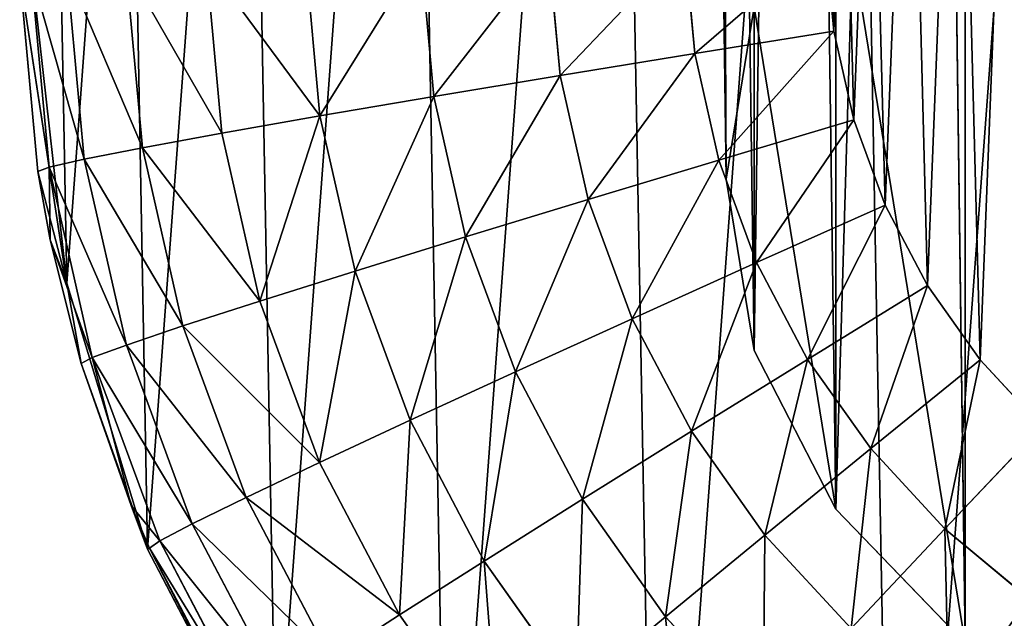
# Model space of a CAD drawing. Extents: x 0 to 230, y 0 to 588.
# Tile 10 of 256: x 102.04 to 110.54, y 109.88 to 115.05. Entities that reach past the tile are written whole.
import ezdxf

# ---------------------------------------------------------------- set-up
doc = ezdxf.new("R2010")
doc.units = 0
doc.header["$LTSCALE"] = 25.4
doc.layers.get('0').update_dxf_attribs({"color": 13, "linetype": 'CONTINUOUS'})

# ---------------------------------------------------------------- blocks, each defined once
blk = doc.blocks.new('VIPER-I-6512-6513_STL_3')
at = {"color": 250}
for p, q in [((-19.8969, 149.193, 504.5134), (-19.536, 122.4683, 462.2563)), ((-19.8969, 149.193, 504.5134), (-19.536, 122.4683, 462.2563)), ((-19.6559, 147.7117, 505.4522), (-19.295, 120.9871, 463.1951)), ((-19.6559, 147.7117, 505.4522), (-19.295, 120.9871, 463.1951)), ((-18.9508, 146.3422, 506.3243), (-18.5899, 119.6176, 464.0672)), ((-18.9508, 146.3422, 506.3243), (-18.5899, 119.6176, 464.0672)), ((-17.8338, 145.1859, 507.0652), (-17.4729, 118.4613, 464.808)), ((-17.8338, 145.1859, 507.0652), (-17.4729, 118.4613, 464.808)), ((-18.6795, 124.5259, 460.1681), (-18.6077, 123.7445, 460.1813)), ((-18.6795, 124.5259, 460.1681), (-18.6077, 123.7445, 460.1813)), ((-22.0587, 123.1814, 459.2312), (-22.1724, 124.4187, 459.2103)), ((-22.0587, 123.1814, 459.2312), (-22.1724, 124.4187, 459.2103)), ((-20.9697, 123.3629, 459.7507), (-21.0701, 124.4561, 459.7322)), ((-20.9697, 123.3629, 459.7507), (-21.0701, 124.4561, 459.7322)), ((-19.8076, 123.5525, 460.0706), (-19.8939, 124.4922, 460.0548)), ((-19.8076, 123.5525, 460.0706), (-19.8939, 124.4922, 460.0548)), ((-23.8884, 122.8644, 457.6621), (-24.0244, 124.3443, 457.6371)), ((-23.8884, 122.8644, 457.6621), (-24.0244, 124.3443, 457.6371)), ((-23.0416, 123.0136, 458.5279), (-23.1672, 124.381, 458.5048)), ((-23.0416, 123.0136, 458.5279), (-23.1672, 124.381, 458.5048)), ((-25.3806, 122.5712, 454.3732), (-25.5348, 124.2504, 454.3448)), ((-25.3806, 122.5712, 454.3732), (-25.5348, 124.2504, 454.3448)), ((-25.0759, 122.6398, 455.5527), (-25.2264, 124.278, 455.5251)), ((-25.0759, 122.6398, 455.5527), (-25.2264, 124.278, 455.5251)), ((-24.5735, 122.7386, 456.6603), (-24.7178, 124.3096, 456.6337)), ((-24.5735, 122.7386, 456.6603), (-24.7178, 124.3096, 456.6337)), ((-25.4781, 122.5347, 453.1575), (-25.6336, 124.2278, 453.1288)), ((-25.6336, 124.2278, 453.1288), (-25.2281, 121.5684, 430.1713)), ((-25.6336, 124.2278, 453.1288), (-25.2281, 121.5684, 430.1713)), ((-25.4781, 122.5347, 453.1575), (-25.6336, 124.2278, 453.1288)), ((-25.4935, 123.9523, 430.1307), (-25.2281, 121.5684, 430.1713)), ((-25.4935, 123.9523, 430.1307), (-25.2281, 121.5684, 430.1713)), ((-19.2948, 123.9514, 461.3204), (-19.536, 122.4683, 462.2563)), ((-19.2948, 123.9514, 461.3204), (-19.536, 122.4683, 462.2563)), ((-18.6077, 123.7445, 460.1813), (-19.8076, 123.5525, 460.0706)), ((-18.6077, 123.7445, 460.1813), (-19.8076, 123.5525, 460.0706)), ((-18.6077, 123.7445, 460.1813), (-18.4345, 122.9791, 460.1949)), ((-18.6077, 123.7445, 460.1813), (-18.4345, 122.9791, 460.1949)), ((-19.8076, 123.5525, 460.0706), (-20.9697, 123.3629, 459.7507)), ((-19.8076, 123.5525, 460.0706), (-20.9697, 123.3629, 459.7507)), ((-19.5993, 122.6321, 460.087), (-19.8076, 123.5525, 460.0706)), ((-19.5993, 122.6321, 460.087), (-19.8076, 123.5525, 460.0706)), ((-20.9697, 123.3629, 459.7507), (-22.0587, 123.1814, 459.2312)), ((-20.9697, 123.3629, 459.7507), (-22.0587, 123.1814, 459.2312)), ((-20.7274, 122.2921, 459.7697), (-20.9697, 123.3629, 459.7507)), ((-20.7274, 122.2921, 459.7697), (-20.9697, 123.3629, 459.7507)), ((-22.0587, 123.1814, 459.2312), (-23.0416, 123.0136, 458.5279)), ((-22.0587, 123.1814, 459.2312), (-23.0416, 123.0136, 458.5279)), ((-21.7845, 121.9696, 459.2527), (-22.0587, 123.1814, 459.2312)), ((-21.7845, 121.9696, 459.2527), (-22.0587, 123.1814, 459.2312)), ((-23.0416, 123.0136, 458.5279), (-23.8884, 122.8644, 457.6621)), ((-23.0416, 123.0136, 458.5279), (-23.8884, 122.8644, 457.6621)), ((-22.7385, 121.6742, 458.5516), (-23.0416, 123.0136, 458.5279)), ((-22.7385, 121.6742, 458.5516), (-23.0416, 123.0136, 458.5279)), ((-18.4345, 122.9791, 460.1949), (-19.5993, 122.6321, 460.087)), ((-18.4345, 122.9791, 460.1949), (-19.5993, 122.6321, 460.087)), ((-18.4345, 122.9791, 460.1949), (-18.1629, 122.2429, 460.2086)), ((-18.4345, 122.9791, 460.1949), (-18.1629, 122.2429, 460.2086)), ((-23.8884, 122.8644, 457.6621), (-24.5735, 122.7386, 456.6603)), ((-23.8884, 122.8644, 457.6621), (-24.5735, 122.7386, 456.6603)), ((-23.5604, 121.4151, 457.6878), (-23.8884, 122.8644, 457.6621)), ((-23.5604, 121.4151, 457.6878), (-23.8884, 122.8644, 457.6621)), ((-24.5735, 122.7386, 456.6603), (-25.0759, 122.6398, 455.5527)), ((-24.5735, 122.7386, 456.6603), (-25.0759, 122.6398, 455.5527)), ((-24.2253, 121.1999, 456.6876), (-24.5735, 122.7386, 456.6603)), ((-24.2253, 121.1999, 456.6876), (-24.5735, 122.7386, 456.6603)), ((-25.0759, 122.6398, 455.5527), (-25.3806, 122.5712, 454.3732)), ((-25.0759, 122.6398, 455.5527), (-25.3806, 122.5712, 454.3732)), ((-24.7129, 121.0354, 455.5812), (-25.0759, 122.6398, 455.5527)), ((-24.7129, 121.0354, 455.5812), (-25.0759, 122.6398, 455.5527)), ((-25.4781, 122.5347, 453.1575), (-25.3806, 122.5712, 454.3732)), ((-25.4781, 122.5347, 453.1575), (-25.3806, 122.5712, 454.3732)), ((-25.3705, 121.944, 453.1678), (-25.3806, 122.5712, 454.3732)), ((-25.3705, 121.944, 453.1678), (-25.3806, 122.5712, 454.3732)), ((-25.0084, 120.9264, 454.4023), (-25.3806, 122.5712, 454.3732)), ((-25.0084, 120.9264, 454.4023), (-25.3806, 122.5712, 454.3732)), ((-19.5993, 122.6321, 460.087), (-20.7274, 122.2921, 459.7697)), ((-19.5993, 122.6321, 460.087), (-20.7274, 122.2921, 459.7697)), ((-19.2726, 121.7467, 460.1035), (-19.5993, 122.6321, 460.087)), ((-19.2726, 121.7467, 460.1035), (-19.5993, 122.6321, 460.087)), ((-25.3705, 121.944, 453.1678), (-25.4781, 122.5347, 453.1575)), ((-25.4781, 122.5347, 453.1575), (-25.2281, 121.5684, 430.1713)), ((-25.4781, 122.5347, 453.1575), (-25.2281, 121.5684, 430.1713)), ((-25.3705, 121.944, 453.1678), (-25.4781, 122.5347, 453.1575)), ((-19.536, 122.4683, 462.2563), (-19.295, 120.9871, 463.1951)), ((-19.536, 122.4683, 462.2563), (-19.295, 120.9871, 463.1951)), ((-20.7274, 122.2921, 459.7697), (-21.7845, 121.9696, 459.2527)), ((-20.7274, 122.2921, 459.7697), (-21.7845, 121.9696, 459.2527)), ((-20.3474, 121.2621, 459.7888), (-20.7274, 122.2921, 459.7697)), ((-20.3474, 121.2621, 459.7888), (-20.7274, 122.2921, 459.7697)), ((-18.1629, 122.2429, 460.2086), (-19.2726, 121.7467, 460.1035)), ((-18.1629, 122.2429, 460.2086), (-19.2726, 121.7467, 460.1035)), ((-18.1629, 122.2429, 460.2086), (-17.7975, 121.5484, 460.2222)), ((-18.1629, 122.2429, 460.2086), (-17.7975, 121.5484, 460.2222)), ((-21.7845, 121.9696, 459.2527), (-22.7385, 121.6742, 458.5516)), ((-21.7845, 121.9696, 459.2527), (-22.7385, 121.6742, 458.5516)), ((-21.3544, 120.8039, 459.2744), (-21.7845, 121.9696, 459.2527)), ((-21.3544, 120.8039, 459.2744), (-21.7845, 121.9696, 459.2527)), ((-25.3705, 121.944, 453.1678), (-25.2281, 121.5684, 430.1713)), ((-25.1028, 120.8764, 453.1869), (-25.3705, 121.944, 453.1678)), ((-25.3705, 121.944, 453.1678), (-25.2281, 121.5684, 430.1713)), ((-25.3705, 121.944, 453.1678), (-25.0084, 120.9264, 454.4023)), ((-25.1028, 120.8764, 453.1869), (-25.3705, 121.944, 453.1678)), ((-25.3705, 121.944, 453.1678), (-25.0084, 120.9264, 454.4023)), ((-19.2726, 121.7467, 460.1035), (-20.3474, 121.2621, 459.7888)), ((-19.2726, 121.7467, 460.1035), (-20.3474, 121.2621, 459.7888)), ((-18.8332, 120.9116, 460.1198), (-19.2726, 121.7467, 460.1035)), ((-18.8332, 120.9116, 460.1198), (-19.2726, 121.7467, 460.1035)), ((-22.7385, 121.6742, 458.5516), (-23.5604, 121.4151, 457.6878)), ((-22.7385, 121.6742, 458.5516), (-23.5604, 121.4151, 457.6878)), ((-22.2632, 120.3859, 458.5756), (-22.7385, 121.6742, 458.5516)), ((-22.2632, 120.3859, 458.5756), (-22.7385, 121.6742, 458.5516)), ((-25.2281, 121.5684, 430.1713), (-25.1028, 120.8764, 453.1869)), ((-25.2281, 121.5684, 430.1713), (-25.1028, 120.8764, 453.1869)), ((-25.2281, 121.5684, 430.1713), (-24.5291, 119.2739, 430.2131)), ((-25.2281, 121.5684, 430.1713), (-24.5291, 119.2739, 430.2131)), ((-17.7975, 121.5484, 460.2222), (-18.8332, 120.9116, 460.1198)), ((-17.7975, 121.5484, 460.2222), (-18.8332, 120.9116, 460.1198)), ((-17.7975, 121.5484, 460.2222), (-17.3445, 120.9076, 460.2354)), ((-17.7975, 121.5484, 460.2222), (-17.3445, 120.9076, 460.2354)), ((-23.5604, 121.4151, 457.6878), (-24.2253, 121.1999, 456.6876)), ((-23.5604, 121.4151, 457.6878), (-24.2253, 121.1999, 456.6876)), ((-23.046, 120.0209, 457.7138), (-23.5604, 121.4151, 457.6878)), ((-23.046, 120.0209, 457.7138), (-23.5604, 121.4151, 457.6878)), ((-24.2253, 121.1999, 456.6876), (-24.7129, 121.0354, 455.5812)), ((-24.2253, 121.1999, 456.6876), (-24.7129, 121.0354, 455.5812)), ((-23.6792, 119.7199, 456.7151), (-24.2253, 121.1999, 456.6876)), ((-23.6792, 119.7199, 456.7151), (-24.2253, 121.1999, 456.6876)), ((-20.3474, 121.2621, 459.7888), (-21.3544, 120.8039, 459.2744)), ((-20.3474, 121.2621, 459.7888), (-21.3544, 120.8039, 459.2744)), ((-19.8362, 120.2906, 459.8079), (-20.3474, 121.2621, 459.7888)), ((-19.8362, 120.2906, 459.8079), (-20.3474, 121.2621, 459.7888)), ((-24.7129, 121.0354, 455.5812), (-25.0084, 120.9264, 454.4023)), ((-24.7129, 121.0354, 455.5812), (-25.0084, 120.9264, 454.4023)), ((-24.1435, 119.4921, 455.6099), (-24.7129, 121.0354, 455.5812)), ((-24.1435, 119.4921, 455.6099), (-24.7129, 121.0354, 455.5812)), ((-19.295, 120.9871, 463.1951), (-18.5899, 119.6176, 464.0672)), ((-19.295, 120.9871, 463.1951), (-18.5899, 119.6176, 464.0672)), ((-25.1028, 120.8764, 453.1869), (-25.0084, 120.9264, 454.4023)), ((-25.1028, 120.8764, 453.1869), (-25.0084, 120.9264, 454.4023)), ((-24.5291, 119.2739, 430.2131), (-25.1028, 120.8764, 453.1869)), ((-24.5291, 119.2739, 430.2131), (-25.1028, 120.8764, 453.1869)), ((-24.6715, 119.6494, 453.2096), (-25.1028, 120.8764, 453.1869)), ((-24.6715, 119.6494, 453.2096), (-25.1028, 120.8764, 453.1869)), ((-24.6715, 119.6494, 453.2096), (-25.0084, 120.9264, 454.4023)), ((-24.6715, 119.6494, 453.2096), (-25.0084, 120.9264, 454.4023)), ((-24.4247, 119.3444, 454.4318), (-25.0084, 120.9264, 454.4023)), ((-24.4247, 119.3444, 454.4318), (-25.0084, 120.9264, 454.4023)), ((-18.8332, 120.9116, 460.1198), (-19.8362, 120.2906, 459.8079)), ((-18.8332, 120.9116, 460.1198), (-19.8362, 120.2906, 459.8079)), ((-18.2885, 120.1409, 460.1358), (-18.8332, 120.9116, 460.1198)), ((-18.2885, 120.1409, 460.1358), (-18.8332, 120.9116, 460.1198)), ((-17.3445, 120.9076, 460.2354), (-18.2885, 120.1409, 460.1358)), ((-17.3445, 120.9076, 460.2354), (-18.2885, 120.1409, 460.1358)), ((-17.3445, 120.9076, 460.2354), (-16.8118, 120.3314, 460.2482)), ((-17.3445, 120.9076, 460.2354), (-16.8118, 120.3314, 460.2482)), ((-21.3544, 120.8039, 459.2744), (-22.2632, 120.3859, 458.5756)), ((-21.3544, 120.8039, 459.2744), (-22.2632, 120.3859, 458.5756)), ((-20.7759, 119.7044, 459.2959), (-21.3544, 120.8039, 459.2744)), ((-20.7759, 119.7044, 459.2959), (-21.3544, 120.8039, 459.2744)), ((-22.2632, 120.3859, 458.5756), (-23.046, 120.0209, 457.7138)), ((-22.2632, 120.3859, 458.5756), (-23.046, 120.0209, 457.7138)), ((-21.6237, 119.1707, 458.5994), (-22.2632, 120.3859, 458.5756)), ((-21.6237, 119.1707, 458.5994), (-22.2632, 120.3859, 458.5756)), ((-19.8362, 120.2906, 459.8079), (-20.7759, 119.7044, 459.2959)), ((-19.8362, 120.2906, 459.8079), (-20.7759, 119.7044, 459.2959)), ((-19.2025, 119.3941, 459.8264), (-19.8362, 120.2906, 459.8079)), ((-19.2025, 119.3941, 459.8264), (-19.8362, 120.2906, 459.8079)), ((-16.8118, 120.3314, 460.2482), (-17.6478, 119.448, 460.151)), ((-16.8118, 120.3314, 460.2482), (-17.6478, 119.448, 460.151)), ((-18.2885, 120.1409, 460.1358), (-19.2025, 119.3941, 459.8264)), ((-18.2885, 120.1409, 460.1358), (-19.2025, 119.3941, 459.8264)), ((-17.6478, 119.448, 460.151), (-18.2885, 120.1409, 460.1358)), ((-17.6478, 119.448, 460.151), (-18.2885, 120.1409, 460.1358)), ((-23.046, 120.0209, 457.7138), (-23.6792, 119.7199, 456.7151)), ((-23.046, 120.0209, 457.7138), (-23.6792, 119.7199, 456.7151)), ((-22.3541, 118.7058, 457.7395), (-23.046, 120.0209, 457.7138)), ((-22.3541, 118.7058, 457.7395), (-23.046, 120.0209, 457.7138)), ((-23.6792, 119.7199, 456.7151), (-24.1435, 119.4921, 455.6099)), ((-23.6792, 119.7199, 456.7151), (-24.1435, 119.4921, 455.6099)), ((-22.9446, 118.3238, 456.7424), (-23.6792, 119.7199, 456.7151)), ((-22.9446, 118.3238, 456.7424), (-23.6792, 119.7199, 456.7151)), ((-20.7759, 119.7044, 459.2959), (-21.6237, 119.1707, 458.5994)), ((-20.7759, 119.7044, 459.2959), (-21.6237, 119.1707, 458.5994)), ((-20.0587, 118.6898, 459.3169), (-20.7759, 119.7044, 459.2959)), ((-20.0587, 118.6898, 459.3169), (-20.7759, 119.7044, 459.2959)), ((-24.5291, 119.2739, 430.2131), (-24.6715, 119.6494, 453.2096)), ((-24.5291, 119.2739, 430.2131), (-24.6715, 119.6494, 453.2096)), ((-24.5143, 119.2813, 453.2166), (-24.6715, 119.6494, 453.2096)), ((-24.6715, 119.6494, 453.2096), (-24.4247, 119.3444, 454.4318)), ((-24.5143, 119.2813, 453.2166), (-24.6715, 119.6494, 453.2096)), ((-24.6715, 119.6494, 453.2096), (-24.4247, 119.3444, 454.4318)), ((-18.5899, 119.6176, 464.0672), (-17.4729, 118.4613, 464.808)), ((-18.5899, 119.6176, 464.0672), (-17.4729, 118.4613, 464.808)), ((-24.1435, 119.4921, 455.6099), (-24.4247, 119.3444, 454.4318)), ((-24.1435, 119.4921, 455.6099), (-24.4247, 119.3444, 454.4318)), ((-23.3774, 118.0363, 455.6384), (-24.1435, 119.4921, 455.6099)), ((-23.3774, 118.0363, 455.6384), (-24.1435, 119.4921, 455.6099)), ((-17.6478, 119.448, 460.151), (-18.4572, 118.588, 459.8442)), ((-17.6478, 119.448, 460.151), (-18.4572, 118.588, 459.8442)), ((-16.9222, 118.8446, 460.1654), (-17.6478, 119.448, 460.151)), ((-16.9222, 118.8446, 460.1654), (-17.6478, 119.448, 460.151)), ((-24.5143, 119.2813, 453.2166), (-24.4247, 119.3444, 454.4318)), ((-24.5143, 119.2813, 453.2166), (-24.4247, 119.3444, 454.4318)), ((-23.6394, 117.8521, 454.461), (-24.4247, 119.3444, 454.4318)), ((-23.6394, 117.8521, 454.461), (-24.4247, 119.3444, 454.4318)), ((-19.2025, 119.3941, 459.8264), (-20.0587, 118.6898, 459.3169)), ((-19.2025, 119.3941, 459.8264), (-20.0587, 118.6898, 459.3169)), ((-18.4572, 118.588, 459.8442), (-19.2025, 119.3941, 459.8264)), ((-18.4572, 118.588, 459.8442), (-19.2025, 119.3941, 459.8264)), ((-24.5143, 119.2813, 453.2166), (-24.5291, 119.2739, 430.2131)), ((-24.5143, 119.2813, 453.2166), (-24.5291, 119.2739, 430.2131)), ((-24.5291, 119.2739, 430.2131), (-23.4204, 117.1469, 430.2547)), ((-24.5291, 119.2739, 430.2131), (-23.4204, 117.1469, 430.2547)), ((-23.7226, 117.7766, 453.246), (-24.5143, 119.2813, 453.2166)), ((-24.5143, 119.2813, 453.2166), (-23.4204, 117.1469, 430.2547)), ((-24.5143, 119.2813, 453.2166), (-23.4204, 117.1469, 430.2547)), ((-23.7226, 117.7766, 453.246), (-24.5143, 119.2813, 453.2166)), ((-21.6237, 119.1707, 458.5994), (-22.3541, 118.7058, 457.7395)), ((-21.6237, 119.1707, 458.5994), (-22.3541, 118.7058, 457.7395)), ((-20.8311, 118.0493, 458.6226), (-21.6237, 119.1707, 458.5994)), ((-20.8311, 118.0493, 458.6226), (-21.6237, 119.1707, 458.5994)), ((-22.3541, 118.7058, 457.7395), (-22.9446, 118.3238, 456.7424)), ((-22.3541, 118.7058, 457.7395), (-22.9446, 118.3238, 456.7424)), ((-21.4963, 117.4923, 457.7646), (-22.3541, 118.7058, 457.7395)), ((-21.4963, 117.4923, 457.7646), (-22.3541, 118.7058, 457.7395)), ((-20.0587, 118.6898, 459.3169), (-20.8311, 118.0493, 458.6226)), ((-20.0587, 118.6898, 459.3169), (-20.8311, 118.0493, 458.6226)), ((-19.2152, 117.7774, 459.337), (-20.0587, 118.6898, 459.3169)), ((-19.2152, 117.7774, 459.337), (-20.0587, 118.6898, 459.3169))]:
    blk.add_line(p, q, dxfattribs=at)
at = {"color": 7}
mesh = blk.add_polyface(dxfattribs=at)
corners = [(-19.8969, 149.193, 504.5134), (-19.2948, 123.9514, 461.3204), (-19.536, 122.4683, 462.2563), (-19.6558, 150.676, 503.5775)]
mesh.append_faces([[corners[k] for k in face] for face in [(0, 1, 2), (1, 0, 3)]], dxfattribs={"vtx0": -1, "color": 7})
mesh = blk.add_polyface(dxfattribs=at)
corners = [(-19.6559, 147.7117, 505.4522), (-19.536, 122.4683, 462.2563), (-19.295, 120.9871, 463.1951), (-19.8969, 149.193, 504.5134)]
mesh.append_faces([[corners[k] for k in face] for face in [(0, 1, 2), (1, 0, 3)]], dxfattribs={"vtx0": -1, "color": 7})
mesh = blk.add_polyface(dxfattribs=at)
corners = [(-18.9508, 146.3422, 506.3243), (-19.295, 120.9871, 463.1951), (-18.5899, 119.6176, 464.0672), (-19.6559, 147.7117, 505.4522)]
mesh.append_faces([[corners[k] for k in face] for face in [(0, 1, 2), (1, 0, 3)]], dxfattribs={"vtx0": -1, "color": 7})
mesh = blk.add_polyface(dxfattribs=at)
corners = [(-17.8338, 145.1859, 507.0652), (-18.5899, 119.6176, 464.0672), (-17.4729, 118.4613, 464.808), (-18.9508, 146.3422, 506.3243)]
mesh.append_faces([[corners[k] for k in face] for face in [(0, 1, 2), (1, 0, 3)]], dxfattribs={"vtx0": -1, "color": 7})
mesh = blk.add_polyface(dxfattribs=at)
corners = [(-16.0268, 117.6041, 465.3625), (-17.8338, 145.1859, 507.0652), (-17.4729, 118.4613, 464.808), (-16.3877, 144.3287, 507.6197)]
mesh.append_faces([[corners[k] for k in face] for face in [(0, 1, 2), (1, 0, 3)]], dxfattribs={"vtx0": -1, "color": 7})
mesh = blk.add_polyface(dxfattribs=at)
corners = [(-25.3163, 126.3445, 430.0927), (-25.2281, 121.5684, 430.1713), (-25.4935, 123.9523, 430.1307), (-24.7025, 128.6633, 430.0587), (-24.5291, 119.2739, 430.2131), (-23.673, 130.83, 430.0297), (-23.4204, 117.1469, 430.2547), (-22.2629, 132.7707, 430.0067), (-21.9396, 115.2599, 430.2946), (-20.5202, 134.4193, 429.9906), (-20.1372, 113.6772, 430.3317), (-18.5043, 135.7196, 429.9818), (-18.0746, 112.4525, 430.3644), (-16.2837, 136.6275, 429.9807), (-15.8221, 111.6277, 430.3918), (-13.9342, 137.1119, 429.9874), (-13.4563, 111.2308, 430.413), (-11.5357, 137.1565, 430.0015), (-11.0577, 111.2753, 430.4271), (-9.1698, 136.7596, 430.0226), (-8.7082, 111.7597, 430.4337), (-6.9173, 135.9347, 430.05), (-6.4876, 112.6676, 430.4326), (-4.8547, 134.7101, 430.0828), (-4.4717, 113.968, 430.4239), (-3.0524, 133.1273, 430.1198), (-2.729, 115.6165, 430.4077), (-1.5716, 131.2403, 430.1598), (-1.3189, 117.5572, 430.3848), (-0.4628, 129.1133, 430.2014), (-0.2894, 119.7239, 430.3558), (0.2362, 126.8188, 430.2432), (0.3244, 122.0428, 430.3217), (0.5016, 124.4349, 430.2838)]
mesh.append_faces([[corners[k] for k in face] for face in [(0, 1, 2), (32, 31, 33)]], dxfattribs={"vtx0": -1, "color": 7})
mesh.append_faces([[corners[k] for k in face] for face in [(1, 3, 4), (4, 5, 6), (6, 7, 8), (8, 9, 10), (10, 11, 12), (12, 13, 14), (14, 15, 16), (16, 17, 18), (18, 19, 20), (20, 21, 22), (22, 23, 24), (24, 25, 26), (26, 27, 28), (28, 29, 30), (30, 31, 32)]], dxfattribs={"vtx0": -1, "vtx1": -1, "color": 7})
mesh.append_faces([[corners[k] for k in face] for face in [(1, 0, 3), (4, 3, 5), (6, 5, 7), (8, 7, 9), (10, 9, 11), (12, 11, 13), (14, 13, 15), (16, 15, 17), (18, 17, 19), (20, 19, 21), (22, 21, 23), (24, 23, 25), (26, 25, 27), (28, 27, 29), (30, 29, 31)]], dxfattribs={"vtx0": -1, "vtx2": -1, "color": 7})
mesh = blk.add_polyface(dxfattribs=at)
corners = [(-18.6077, 123.7445, 460.1813), (-18.6487, 125.31, 460.1555), (-18.6795, 124.5259, 460.1681), (-18.5157, 126.0834, 460.1437), (-18.4345, 122.9791, 460.1949), (-18.283, 126.8329, 460.1329), (-18.1629, 122.2429, 460.2086), (-17.9544, 127.5456, 460.1233), (-17.7975, 121.5484, 460.2222), (-17.5356, 128.2093, 460.115), (-17.3445, 120.9076, 460.2354), (-17.0337, 128.8126, 460.1083), (-16.8118, 120.3314, 460.2482), (-16.4574, 129.3454, 460.1031), (-16.2084, 119.8297, 460.2601), (-15.8165, 129.7983, 460.0997), (-15.5446, 119.411, 460.271), (-15.1219, 130.1638, 460.0981), (-14.8319, 119.0825, 460.2808), (-14.3856, 130.4354, 460.0982), (-14.0824, 118.8499, 460.2892), (-13.6201, 130.6087, 460.1001), (-13.3089, 118.717, 460.2962), (-12.8386, 130.6806, 460.1038), (-12.5247, 118.6863, 460.3016), (-12.0544, 130.6498, 460.1091), (-11.7432, 118.7582, 460.3052), (-11.2809, 130.517, 460.1161), (-10.9777, 118.9314, 460.3071), (-10.5314, 130.2843, 460.1245), (-10.2414, 119.2031, 460.3073), (-9.8187, 129.9559, 460.1343), (-9.5468, 119.5685, 460.3056), (-9.1549, 129.5372, 460.1452), (-8.9059, 120.0215, 460.3022), (-8.5515, 129.0354, 460.1572), (-8.3296, 120.5542, 460.297), (-8.0188, 128.4592, 460.1699), (-7.8277, 121.1576, 460.2903), (-7.5659, 127.8184, 460.1831), (-7.4089, 121.8213, 460.282), (-7.2004, 127.124, 460.1967), (-7.0803, 122.534, 460.2724), (-6.9288, 126.3878, 460.2104), (-6.8476, 123.2834, 460.2616), (-6.7556, 125.6224, 460.224), (-6.7146, 124.0568, 460.2498), (-6.6838, 124.841, 460.2372)]
mesh.append_faces([[corners[k] for k in face] for face in [(0, 1, 2), (45, 46, 47)]], dxfattribs={"vtx0": -1, "color": 7})
mesh.append_faces([[corners[k] for k in face] for face in [(1, 0, 3), (3, 4, 5), (5, 6, 7), (7, 8, 9), (9, 10, 11), (11, 12, 13), (13, 14, 15), (15, 16, 17), (17, 18, 19), (19, 20, 21), (21, 22, 23), (23, 24, 25), (25, 26, 27), (27, 28, 29), (29, 30, 31), (31, 32, 33), (33, 34, 35), (35, 36, 37), (37, 38, 39), (39, 40, 41), (41, 42, 43), (43, 44, 45)]], dxfattribs={"vtx0": -1, "vtx1": -1, "color": 7})
mesh.append_faces([[corners[k] for k in face] for face in [(3, 0, 4), (5, 4, 6), (7, 6, 8), (9, 8, 10), (11, 10, 12), (13, 12, 14), (15, 14, 16), (17, 16, 18), (19, 18, 20), (21, 20, 22), (23, 22, 24), (25, 24, 26), (27, 26, 28), (29, 28, 30), (31, 30, 32), (33, 32, 34), (35, 34, 36), (37, 36, 38), (39, 38, 40), (41, 40, 42), (43, 42, 44), (45, 44, 46)]], dxfattribs={"vtx0": -1, "vtx2": -1, "color": 7})
mesh = blk.add_polyface(dxfattribs=at)
corners = [(-16.1358, 127.3099, 459.2234), (-16.1362, 120.791, 463.3461), (-17.4724, 126.4911, 459.7298), (-19.2948, 123.9514, 461.3204), (-19.295, 120.9871, 463.1951), (-19.536, 122.4683, 462.2563), (-18.5899, 119.6176, 464.0672), (-18.5895, 125.3263, 460.4568), (-17.4729, 118.4613, 464.808), (-16.0268, 117.6041, 465.3625), (-15.2806, 120.0932, 463.7947), (-14.3589, 117.1094, 465.6896), (-14.2139, 119.6484, 464.0851), (-12.5929, 117.0141, 465.765), (-13.0363, 119.4985, 464.19), (-11.8588, 119.6574, 464.0995), (-10.8598, 117.3251, 465.5831), (-10.792, 120.1103, 463.8222), (-9.2881, 118.0193, 465.1574), (-9.9363, 120.8146, 463.3841), (-9.9359, 127.3335, 459.2614), (-9.2875, 126.9955, 459.4807), (-7.9944, 119.0454, 464.5196), (-7.9939, 125.9793, 460.1344), (-7.0746, 120.3272, 463.7168), (-7.0743, 124.7045, 460.9485), (-6.5969, 121.7697, 462.8086), (-6.5968, 123.2657, 461.8625)]
mesh.append_faces([[corners[k] for k in face] for face in [(3, 4, 5), (26, 25, 27)]], dxfattribs={"vtx0": -1, "color": 7})
mesh.append_faces([[corners[k] for k in face] for face in [(4, 3, 6), (6, 7, 8), (8, 2, 9), (9, 10, 11), (11, 12, 13), (13, 15, 16), (16, 17, 18), (18, 21, 22), (22, 23, 24), (24, 25, 26)]], dxfattribs={"vtx0": -1, "vtx1": -1, "color": 7})
mesh.append_faces([[corners[k] for k in face] for face in [(9, 2, 1)]], dxfattribs={"vtx0": -1, "vtx1": -1, "vtx2": -1, "color": 7})
mesh.append_faces([[corners[k] for k in face] for face in [(6, 3, 7), (8, 7, 2), (9, 1, 10), (11, 10, 12), (13, 12, 14), (13, 14, 15), (16, 15, 17), (18, 17, 19), (18, 19, 20), (18, 20, 21), (22, 21, 23), (24, 23, 25)]], dxfattribs={"vtx0": -1, "vtx2": -1, "color": 7})
mesh.append_faces([[corners[k] for k in face] for face in [(0, 1, 2)]], dxfattribs={"vtx1": -1, "color": 7})
mesh = blk.add_polyface(dxfattribs=at)
corners = [(-19.8076, 123.5525, 460.0706), (-18.6795, 124.5259, 460.1681), (-19.8939, 124.4922, 460.0548), (-18.6077, 123.7445, 460.1813)]
mesh.append_faces([[corners[k] for k in face] for face in [(0, 1, 2), (1, 0, 3)]], dxfattribs={"vtx0": -1, "color": 7})
mesh = blk.add_polyface(dxfattribs=at)
corners = [(-23.0416, 123.0136, 458.5279), (-22.1724, 124.4187, 459.2103), (-23.1672, 124.381, 458.5048), (-22.0587, 123.1814, 459.2312)]
mesh.append_faces([[corners[k] for k in face] for face in [(0, 1, 2), (1, 0, 3)]], dxfattribs={"vtx0": -1, "color": 7})
mesh = blk.add_polyface(dxfattribs=at)
corners = [(-22.0587, 123.1814, 459.2312), (-21.0701, 124.4561, 459.7322), (-22.1724, 124.4187, 459.2103), (-20.9697, 123.3629, 459.7507)]
mesh.append_faces([[corners[k] for k in face] for face in [(0, 1, 2), (1, 0, 3)]], dxfattribs={"vtx0": -1, "color": 7})
mesh = blk.add_polyface(dxfattribs=at)
corners = [(-20.9697, 123.3629, 459.7507), (-19.8939, 124.4922, 460.0548), (-21.0701, 124.4561, 459.7322), (-19.8076, 123.5525, 460.0706)]
mesh.append_faces([[corners[k] for k in face] for face in [(0, 1, 2), (1, 0, 3)]], dxfattribs={"vtx0": -1, "color": 7})
mesh = blk.add_polyface(dxfattribs=at)
corners = [(-23.8884, 122.8644, 457.6621), (-24.7178, 124.3096, 456.6337), (-24.5735, 122.7386, 456.6603), (-24.0244, 124.3443, 457.6371)]
mesh.append_faces([[corners[k] for k in face] for face in [(0, 1, 2), (1, 0, 3)]], dxfattribs={"vtx0": -1, "color": 7})
mesh = blk.add_polyface(dxfattribs=at)
corners = [(-23.0416, 123.0136, 458.5279), (-24.0244, 124.3443, 457.6371), (-23.8884, 122.8644, 457.6621), (-23.1672, 124.381, 458.5048)]
mesh.append_faces([[corners[k] for k in face] for face in [(0, 1, 2), (1, 0, 3)]], dxfattribs={"vtx0": -1, "color": 7})
mesh = blk.add_polyface(dxfattribs=at)
corners = [(-25.3806, 122.5712, 454.3732), (-25.6336, 124.2278, 453.1288), (-25.4781, 122.5347, 453.1575), (-25.5348, 124.2504, 454.3448)]
mesh.append_faces([[corners[k] for k in face] for face in [(0, 1, 2), (1, 0, 3)]], dxfattribs={"vtx0": -1, "color": 7})
mesh = blk.add_polyface(dxfattribs=at)
corners = [(-25.0759, 122.6398, 455.5527), (-25.5348, 124.2504, 454.3448), (-25.3806, 122.5712, 454.3732), (-25.2264, 124.278, 455.5251)]
mesh.append_faces([[corners[k] for k in face] for face in [(0, 1, 2), (1, 0, 3)]], dxfattribs={"vtx0": -1, "color": 7})
mesh = blk.add_polyface(dxfattribs=at)
corners = [(-24.5735, 122.7386, 456.6603), (-25.2264, 124.278, 455.5251), (-25.0759, 122.6398, 455.5527), (-24.7178, 124.3096, 456.6337)]
mesh.append_faces([[corners[k] for k in face] for face in [(0, 1, 2), (1, 0, 3)]], dxfattribs={"vtx0": -1, "color": 7})
mesh = blk.add_polyface(dxfattribs=at)
corners = [(-25.6336, 124.2278, 453.1288), (-25.2281, 121.5684, 430.1713), (-25.4781, 122.5347, 453.1575)]
mesh.append_faces([[corners[k] for k in face] for face in [(0, 1, 2)]], dxfattribs={"color": 7})
mesh = blk.add_polyface(dxfattribs=at)
corners = [(-25.6336, 124.2278, 453.1288), (-25.4935, 123.9523, 430.1307), (-25.2281, 121.5684, 430.1713)]
mesh.append_faces([[corners[k] for k in face] for face in [(0, 1, 2)]], dxfattribs={"color": 7})
mesh = blk.add_polyface(dxfattribs=at)
corners = [(-19.5993, 122.6321, 460.087), (-18.6077, 123.7445, 460.1813), (-19.8076, 123.5525, 460.0706), (-18.4345, 122.9791, 460.1949)]
mesh.append_faces([[corners[k] for k in face] for face in [(0, 1, 2), (1, 0, 3)]], dxfattribs={"vtx0": -1, "color": 7})
mesh = blk.add_polyface(dxfattribs=at)
corners = [(-20.7274, 122.2921, 459.7697), (-19.8076, 123.5525, 460.0706), (-20.9697, 123.3629, 459.7507), (-19.5993, 122.6321, 460.087)]
mesh.append_faces([[corners[k] for k in face] for face in [(0, 1, 2), (1, 0, 3)]], dxfattribs={"vtx0": -1, "color": 7})
mesh = blk.add_polyface(dxfattribs=at)
corners = [(-21.7845, 121.9696, 459.2527), (-20.9697, 123.3629, 459.7507), (-22.0587, 123.1814, 459.2312), (-20.7274, 122.2921, 459.7697)]
mesh.append_faces([[corners[k] for k in face] for face in [(0, 1, 2), (1, 0, 3)]], dxfattribs={"vtx0": -1, "color": 7})
mesh = blk.add_polyface(dxfattribs=at)
corners = [(-22.7385, 121.6742, 458.5516), (-22.0587, 123.1814, 459.2312), (-23.0416, 123.0136, 458.5279), (-21.7845, 121.9696, 459.2527)]
mesh.append_faces([[corners[k] for k in face] for face in [(0, 1, 2), (1, 0, 3)]], dxfattribs={"vtx0": -1, "color": 7})
mesh = blk.add_polyface(dxfattribs=at)
corners = [(-23.5604, 121.4151, 457.6878), (-23.0416, 123.0136, 458.5279), (-23.8884, 122.8644, 457.6621), (-22.7385, 121.6742, 458.5516)]
mesh.append_faces([[corners[k] for k in face] for face in [(0, 1, 2), (1, 0, 3)]], dxfattribs={"vtx0": -1, "color": 7})
mesh = blk.add_polyface(dxfattribs=at)
corners = [(-19.2726, 121.7467, 460.1035), (-18.4345, 122.9791, 460.1949), (-19.5993, 122.6321, 460.087), (-18.1629, 122.2429, 460.2086)]
mesh.append_faces([[corners[k] for k in face] for face in [(0, 1, 2), (1, 0, 3)]], dxfattribs={"vtx0": -1, "color": 7})
mesh = blk.add_polyface(dxfattribs=at)
corners = [(-23.5604, 121.4151, 457.6878), (-24.5735, 122.7386, 456.6603), (-24.2253, 121.1999, 456.6876), (-23.8884, 122.8644, 457.6621)]
mesh.append_faces([[corners[k] for k in face] for face in [(0, 1, 2), (1, 0, 3)]], dxfattribs={"vtx0": -1, "color": 7})
mesh = blk.add_polyface(dxfattribs=at)
corners = [(-24.2253, 121.1999, 456.6876), (-25.0759, 122.6398, 455.5527), (-24.7129, 121.0354, 455.5812), (-24.5735, 122.7386, 456.6603)]
mesh.append_faces([[corners[k] for k in face] for face in [(0, 1, 2), (1, 0, 3)]], dxfattribs={"vtx0": -1, "color": 7})
mesh = blk.add_polyface(dxfattribs=at)
corners = [(-24.7129, 121.0354, 455.5812), (-25.3806, 122.5712, 454.3732), (-25.0084, 120.9264, 454.4023), (-25.0759, 122.6398, 455.5527)]
mesh.append_faces([[corners[k] for k in face] for face in [(0, 1, 2), (1, 0, 3)]], dxfattribs={"vtx0": -1, "color": 7})
mesh = blk.add_polyface(dxfattribs=at)
corners = [(-25.3806, 122.5712, 454.3732), (-25.4781, 122.5347, 453.1575), (-25.3705, 121.944, 453.1678)]
mesh.append_faces([[corners[k] for k in face] for face in [(0, 1, 2)]], dxfattribs={"color": 7})
mesh = blk.add_polyface(dxfattribs=at)
corners = [(-25.3806, 122.5712, 454.3732), (-25.3705, 121.944, 453.1678), (-25.0084, 120.9264, 454.4023)]
mesh.append_faces([[corners[k] for k in face] for face in [(0, 1, 2)]], dxfattribs={"color": 7})
mesh = blk.add_polyface(dxfattribs=at)
corners = [(-20.3474, 121.2621, 459.7888), (-19.5993, 122.6321, 460.087), (-20.7274, 122.2921, 459.7697), (-19.2726, 121.7467, 460.1035)]
mesh.append_faces([[corners[k] for k in face] for face in [(0, 1, 2), (1, 0, 3)]], dxfattribs={"vtx0": -1, "color": 7})
mesh = blk.add_polyface(dxfattribs=at)
corners = [(-25.4781, 122.5347, 453.1575), (-25.2281, 121.5684, 430.1713), (-25.3705, 121.944, 453.1678)]
mesh.append_faces([[corners[k] for k in face] for face in [(0, 1, 2)]], dxfattribs={"color": 7})
mesh = blk.add_polyface(dxfattribs=at)
corners = [(-21.3544, 120.8039, 459.2744), (-20.7274, 122.2921, 459.7697), (-21.7845, 121.9696, 459.2527), (-20.3474, 121.2621, 459.7888)]
mesh.append_faces([[corners[k] for k in face] for face in [(0, 1, 2), (1, 0, 3)]], dxfattribs={"vtx0": -1, "color": 7})
mesh = blk.add_polyface(dxfattribs=at)
corners = [(-18.8332, 120.9116, 460.1198), (-18.1629, 122.2429, 460.2086), (-19.2726, 121.7467, 460.1035), (-17.7975, 121.5484, 460.2222)]
mesh.append_faces([[corners[k] for k in face] for face in [(0, 1, 2), (1, 0, 3)]], dxfattribs={"vtx0": -1, "color": 7})
mesh = blk.add_polyface(dxfattribs=at)
corners = [(-22.2632, 120.3859, 458.5756), (-21.7845, 121.9696, 459.2527), (-22.7385, 121.6742, 458.5516), (-21.3544, 120.8039, 459.2744)]
mesh.append_faces([[corners[k] for k in face] for face in [(0, 1, 2), (1, 0, 3)]], dxfattribs={"vtx0": -1, "color": 7})
mesh = blk.add_polyface(dxfattribs=at)
corners = [(-25.3705, 121.944, 453.1678), (-25.2281, 121.5684, 430.1713), (-25.1028, 120.8764, 453.1869)]
mesh.append_faces([[corners[k] for k in face] for face in [(0, 1, 2)]], dxfattribs={"color": 7})
mesh = blk.add_polyface(dxfattribs=at)
corners = [(-25.3705, 121.944, 453.1678), (-25.1028, 120.8764, 453.1869), (-25.0084, 120.9264, 454.4023)]
mesh.append_faces([[corners[k] for k in face] for face in [(0, 1, 2)]], dxfattribs={"color": 7})
mesh = blk.add_polyface(dxfattribs=at)
corners = [(-19.8362, 120.2906, 459.8079), (-19.2726, 121.7467, 460.1035), (-20.3474, 121.2621, 459.7888), (-18.8332, 120.9116, 460.1198)]
mesh.append_faces([[corners[k] for k in face] for face in [(0, 1, 2), (1, 0, 3)]], dxfattribs={"vtx0": -1, "color": 7})
mesh = blk.add_polyface(dxfattribs=at)
corners = [(-23.046, 120.0209, 457.7138), (-22.7385, 121.6742, 458.5516), (-23.5604, 121.4151, 457.6878), (-22.2632, 120.3859, 458.5756)]
mesh.append_faces([[corners[k] for k in face] for face in [(0, 1, 2), (1, 0, 3)]], dxfattribs={"vtx0": -1, "color": 7})
mesh = blk.add_polyface(dxfattribs=at)
corners = [(-25.2281, 121.5684, 430.1713), (-24.5291, 119.2739, 430.2131), (-25.1028, 120.8764, 453.1869)]
mesh.append_faces([[corners[k] for k in face] for face in [(0, 1, 2)]], dxfattribs={"color": 7})
mesh = blk.add_polyface(dxfattribs=at)
corners = [(-18.2885, 120.1409, 460.1358), (-17.7975, 121.5484, 460.2222), (-18.8332, 120.9116, 460.1198), (-17.3445, 120.9076, 460.2354)]
mesh.append_faces([[corners[k] for k in face] for face in [(0, 1, 2), (1, 0, 3)]], dxfattribs={"vtx0": -1, "color": 7})
mesh = blk.add_polyface(dxfattribs=at)
corners = [(-23.046, 120.0209, 457.7138), (-24.2253, 121.1999, 456.6876), (-23.6792, 119.7199, 456.7151), (-23.5604, 121.4151, 457.6878)]
mesh.append_faces([[corners[k] for k in face] for face in [(0, 1, 2), (1, 0, 3)]], dxfattribs={"vtx0": -1, "color": 7})
mesh = blk.add_polyface(dxfattribs=at)
corners = [(-23.6792, 119.7199, 456.7151), (-24.7129, 121.0354, 455.5812), (-24.1435, 119.4921, 455.6099), (-24.2253, 121.1999, 456.6876)]
mesh.append_faces([[corners[k] for k in face] for face in [(0, 1, 2), (1, 0, 3)]], dxfattribs={"vtx0": -1, "color": 7})
mesh = blk.add_polyface(dxfattribs=at)
corners = [(-20.7759, 119.7044, 459.2959), (-20.3474, 121.2621, 459.7888), (-21.3544, 120.8039, 459.2744), (-19.8362, 120.2906, 459.8079)]
mesh.append_faces([[corners[k] for k in face] for face in [(0, 1, 2), (1, 0, 3)]], dxfattribs={"vtx0": -1, "color": 7})
mesh = blk.add_polyface(dxfattribs=at)
corners = [(-24.1435, 119.4921, 455.6099), (-25.0084, 120.9264, 454.4023), (-24.4247, 119.3444, 454.4318), (-24.7129, 121.0354, 455.5812)]
mesh.append_faces([[corners[k] for k in face] for face in [(0, 1, 2), (1, 0, 3)]], dxfattribs={"vtx0": -1, "color": 7})
mesh = blk.add_polyface(dxfattribs=at)
corners = [(-25.0084, 120.9264, 454.4023), (-25.1028, 120.8764, 453.1869), (-24.6715, 119.6494, 453.2096)]
mesh.append_faces([[corners[k] for k in face] for face in [(0, 1, 2)]], dxfattribs={"color": 7})
mesh = blk.add_polyface(dxfattribs=at)
corners = [(-25.1028, 120.8764, 453.1869), (-24.5291, 119.2739, 430.2131), (-24.6715, 119.6494, 453.2096)]
mesh.append_faces([[corners[k] for k in face] for face in [(0, 1, 2)]], dxfattribs={"color": 7})
mesh = blk.add_polyface(dxfattribs=at)
corners = [(-25.0084, 120.9264, 454.4023), (-24.6715, 119.6494, 453.2096), (-24.4247, 119.3444, 454.4318)]
mesh.append_faces([[corners[k] for k in face] for face in [(0, 1, 2)]], dxfattribs={"color": 7})
mesh = blk.add_polyface(dxfattribs=at)
corners = [(-19.2025, 119.3941, 459.8264), (-18.8332, 120.9116, 460.1198), (-19.8362, 120.2906, 459.8079), (-18.2885, 120.1409, 460.1358)]
mesh.append_faces([[corners[k] for k in face] for face in [(0, 1, 2), (1, 0, 3)]], dxfattribs={"vtx0": -1, "color": 7})
mesh = blk.add_polyface(dxfattribs=at)
corners = [(-17.6478, 119.448, 460.151), (-17.3445, 120.9076, 460.2354), (-18.2885, 120.1409, 460.1358), (-16.8118, 120.3314, 460.2482)]
mesh.append_faces([[corners[k] for k in face] for face in [(0, 1, 2), (1, 0, 3)]], dxfattribs={"vtx0": -1, "color": 7})
mesh = blk.add_polyface(dxfattribs=at)
corners = [(-21.6237, 119.1707, 458.5994), (-21.3544, 120.8039, 459.2744), (-22.2632, 120.3859, 458.5756), (-20.7759, 119.7044, 459.2959)]
mesh.append_faces([[corners[k] for k in face] for face in [(0, 1, 2), (1, 0, 3)]], dxfattribs={"vtx0": -1, "color": 7})
mesh = blk.add_polyface(dxfattribs=at)
corners = [(-22.3541, 118.7058, 457.7395), (-22.2632, 120.3859, 458.5756), (-23.046, 120.0209, 457.7138), (-21.6237, 119.1707, 458.5994)]
mesh.append_faces([[corners[k] for k in face] for face in [(0, 1, 2), (1, 0, 3)]], dxfattribs={"vtx0": -1, "color": 7})
mesh = blk.add_polyface(dxfattribs=at)
corners = [(-20.0587, 118.6898, 459.3169), (-19.8362, 120.2906, 459.8079), (-20.7759, 119.7044, 459.2959), (-19.2025, 119.3941, 459.8264)]
mesh.append_faces([[corners[k] for k in face] for face in [(0, 1, 2), (1, 0, 3)]], dxfattribs={"vtx0": -1, "color": 7})
mesh = blk.add_polyface(dxfattribs=at)
corners = [(-16.9222, 118.8446, 460.1654), (-16.8118, 120.3314, 460.2482), (-17.6478, 119.448, 460.151), (-16.2084, 119.8297, 460.2601)]
mesh.append_faces([[corners[k] for k in face] for face in [(0, 1, 2), (1, 0, 3)]], dxfattribs={"vtx0": -1, "color": 7})
mesh = blk.add_polyface(dxfattribs=at)
corners = [(-18.4572, 118.588, 459.8442), (-18.2885, 120.1409, 460.1358), (-19.2025, 119.3941, 459.8264), (-17.6478, 119.448, 460.151)]
mesh.append_faces([[corners[k] for k in face] for face in [(0, 1, 2), (1, 0, 3)]], dxfattribs={"vtx0": -1, "color": 7})
mesh = blk.add_polyface(dxfattribs=at)
corners = [(-22.3541, 118.7058, 457.7395), (-23.6792, 119.7199, 456.7151), (-22.9446, 118.3238, 456.7424), (-23.046, 120.0209, 457.7138)]
mesh.append_faces([[corners[k] for k in face] for face in [(0, 1, 2), (1, 0, 3)]], dxfattribs={"vtx0": -1, "color": 7})
mesh = blk.add_polyface(dxfattribs=at)
corners = [(-22.9446, 118.3238, 456.7424), (-24.1435, 119.4921, 455.6099), (-23.3774, 118.0363, 455.6384), (-23.6792, 119.7199, 456.7151)]
mesh.append_faces([[corners[k] for k in face] for face in [(0, 1, 2), (1, 0, 3)]], dxfattribs={"vtx0": -1, "color": 7})
mesh = blk.add_polyface(dxfattribs=at)
corners = [(-20.8311, 118.0493, 458.6226), (-20.7759, 119.7044, 459.2959), (-21.6237, 119.1707, 458.5994), (-20.0587, 118.6898, 459.3169)]
mesh.append_faces([[corners[k] for k in face] for face in [(0, 1, 2), (1, 0, 3)]], dxfattribs={"vtx0": -1, "color": 7})
mesh = blk.add_polyface(dxfattribs=at)
corners = [(-24.6715, 119.6494, 453.2096), (-24.5291, 119.2739, 430.2131), (-24.5143, 119.2813, 453.2166)]
mesh.append_faces([[corners[k] for k in face] for face in [(0, 1, 2)]], dxfattribs={"color": 7})
mesh = blk.add_polyface(dxfattribs=at)
corners = [(-24.6715, 119.6494, 453.2096), (-24.5143, 119.2813, 453.2166), (-24.4247, 119.3444, 454.4318)]
mesh.append_faces([[corners[k] for k in face] for face in [(0, 1, 2)]], dxfattribs={"color": 7})
mesh = blk.add_polyface(dxfattribs=at)
corners = [(-23.3774, 118.0363, 455.6384), (-24.4247, 119.3444, 454.4318), (-23.6394, 117.8521, 454.461), (-24.1435, 119.4921, 455.6099)]
mesh.append_faces([[corners[k] for k in face] for face in [(0, 1, 2), (1, 0, 3)]], dxfattribs={"vtx0": -1, "color": 7})
mesh = blk.add_polyface(dxfattribs=at)
corners = [(-17.613, 117.886, 459.8609), (-17.6478, 119.448, 460.151), (-18.4572, 118.588, 459.8442), (-16.9222, 118.8446, 460.1654)]
mesh.append_faces([[corners[k] for k in face] for face in [(0, 1, 2), (1, 0, 3)]], dxfattribs={"vtx0": -1, "color": 7})
mesh = blk.add_polyface(dxfattribs=at)
corners = [(-23.6394, 117.8521, 454.461), (-24.5143, 119.2813, 453.2166), (-23.7226, 117.7766, 453.246), (-24.4247, 119.3444, 454.4318)]
mesh.append_faces([[corners[k] for k in face] for face in [(0, 1, 2), (1, 0, 3)]], dxfattribs={"vtx0": -1, "color": 7})
mesh = blk.add_polyface(dxfattribs=at)
corners = [(-19.2152, 117.7774, 459.337), (-19.2025, 119.3941, 459.8264), (-20.0587, 118.6898, 459.3169), (-18.4572, 118.588, 459.8442)]
mesh.append_faces([[corners[k] for k in face] for face in [(0, 1, 2), (1, 0, 3)]], dxfattribs={"vtx0": -1, "color": 7})
mesh = blk.add_polyface(dxfattribs=at)
corners = [(-24.5143, 119.2813, 453.2166), (-24.5291, 119.2739, 430.2131), (-23.4204, 117.1469, 430.2547)]
mesh.append_faces([[corners[k] for k in face] for face in [(0, 1, 2)]], dxfattribs={"color": 7})
mesh = blk.add_polyface(dxfattribs=at)
corners = [(-24.5143, 119.2813, 453.2166), (-23.4204, 117.1469, 430.2547), (-23.7226, 117.7766, 453.246)]
mesh.append_faces([[corners[k] for k in face] for face in [(0, 1, 2)]], dxfattribs={"color": 7})
mesh = blk.add_polyface(dxfattribs=at)
corners = [(-21.4963, 117.4923, 457.7646), (-21.6237, 119.1707, 458.5994), (-22.3541, 118.7058, 457.7395), (-20.8311, 118.0493, 458.6226)]
mesh.append_faces([[corners[k] for k in face] for face in [(0, 1, 2), (1, 0, 3)]], dxfattribs={"vtx0": -1, "color": 7})
mesh = blk.add_polyface(dxfattribs=at)
corners = [(-16.6844, 117.3003, 459.8762), (-16.9222, 118.8446, 460.1654), (-17.613, 117.886, 459.8609), (-16.124, 118.3411, 460.1786)]
mesh.append_faces([[corners[k] for k in face] for face in [(0, 1, 2), (1, 0, 3)]], dxfattribs={"vtx0": -1, "color": 7})
mesh = blk.add_polyface(dxfattribs=at)
corners = [(-21.4963, 117.4923, 457.7646), (-22.9446, 118.3238, 456.7424), (-22.034, 117.0355, 456.7691), (-22.3541, 118.7058, 457.7395)]
mesh.append_faces([[corners[k] for k in face] for face in [(0, 1, 2), (1, 0, 3)]], dxfattribs={"vtx0": -1, "color": 7})
mesh = blk.add_polyface(dxfattribs=at)
corners = [(-19.8989, 117.041, 458.6448), (-20.0587, 118.6898, 459.3169), (-20.8311, 118.0493, 458.6226), (-19.2152, 117.7774, 459.337)]
mesh.append_faces([[corners[k] for k in face] for face in [(0, 1, 2), (1, 0, 3)]], dxfattribs={"vtx0": -1, "color": 7})
blk = doc.blocks.new('GRUPUJ_1')
at = {"color": 0}
blk.add_blockref('VIPER-I-6512-6513_STL_3', (127.6715, -8.7968, -2.1073), dxfattribs=at)

msp = doc.modelspace()

# ---------------------------------------------------------------- block references
at = {"color": 0}
msp.add_blockref('GRUPUJ_1', (0, 0), dxfattribs=at)

doc.saveas('drawing.dxf')
